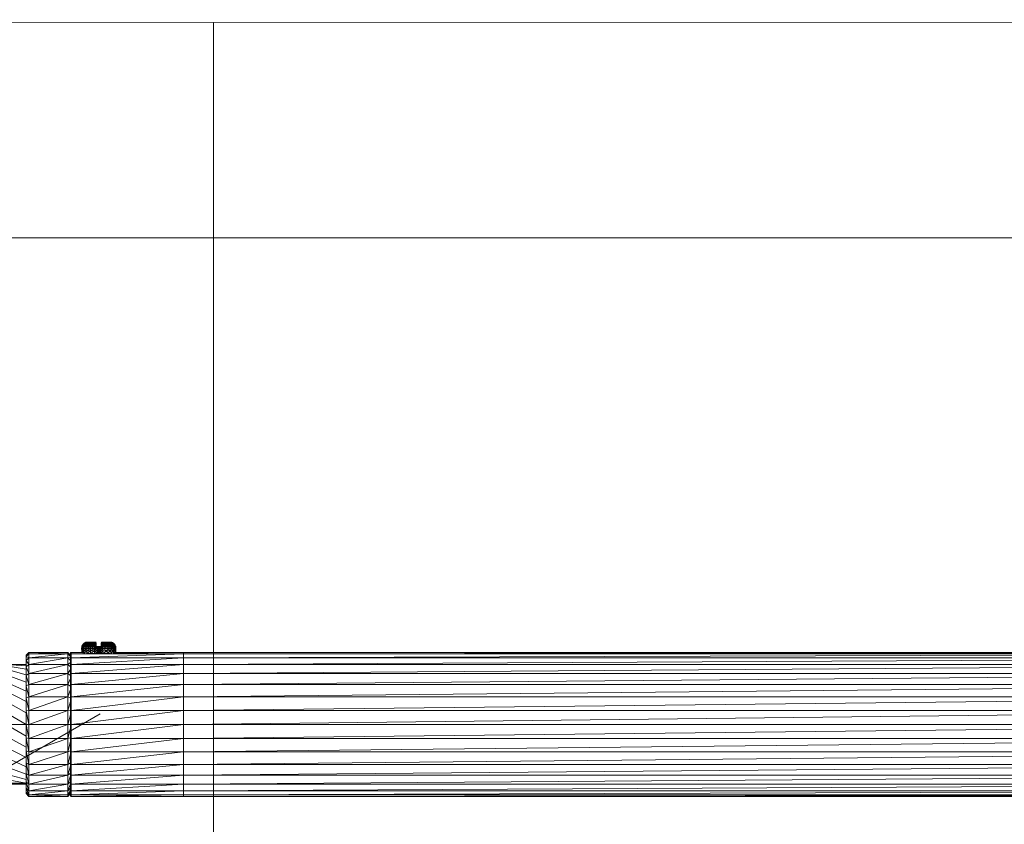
# Model space of a CAD drawing. Header units: millimetres. Extents: x -2532 to 181134, y -4151 to 53885.
# Tile 85 of 165: x 11161 to 11336, y 17864 to 18007. Entities that reach past the tile are written whole.
import ezdxf

# ---------------------------------------------------------------- set-up
doc = ezdxf.new("R2010")
doc.units = ezdxf.units.MM
doc.header["$MEASUREMENT"] = 0
for name, color, linetype in [('New_SA - ripplaed', 7, 'Continuous'), ('SA - tähistused - valgustus', 7, 'Continuous'), ('SA - valgustid', 7, 'Continuous')]:
    doc.layers.add(name, color=color, linetype=linetype)
for name, color, linetype, lineweight in [('New_SA - ripplaed_Pen_No__207', 5, 'Continuous', 9), ('SA - tähistused - valgustus_Pen_No__105', 30, 'Continuous', 5), ('SA - valgustid_Pen_No__203', 30, 'Continuous', 15)]:
    doc.layers.add(name, color=color, linetype=linetype, lineweight=lineweight)
doc.styles.add('GENERATED_STYLE_3', font='txt')
doc.dimstyles.new('GENERATED_STYLE__2', dxfattribs={"dimtxt": 150, "dimasz": 76, "dimexe": 0.18, "dimexo": 0.0625, "dimgap": 0.09, "dimtad": 1, "dimtih": 1, "dimtoh": 1, "dimdec": 0, "dimzin": 0, "dimdsep": 46, "dimtxsty": 'GENERATED_STYLE_3', "dimblk": 'ARROWHEAD_2', "dimblk1": 'ARROWHEAD_2', "dimblk2": 'ARROWHEAD_2', "dimcen": 0.09, "dimse1": 1, "dimse2": 1, "dimclrd": 256, "dimclre": 256, "dimclrt": 256, "dimadec": 0, "dimazin": 0, "dimtfac": 1, "dimtdec": 4, "dimtmove": 0, "dimatfit": 3, "dimfxl": 0, "dimtolj": 1, "dimtzin": 0, "dimarcsym": 0})
pattern_1 = [(90, (0, 0), (-600, 0), [86.603, -259.808]), (90, (300, 173.2), (-600, 0), [86.603, -259.808]), (30, (0, 0), (-300, 519.615), [86.603, -259.808]), (30, (0, 346.4), (-300, 519.615), [86.603, -259.808]), (150, (0, 0), (300, 519.615), [86.603, -259.808]), (150, (0, 346.4), (300, 519.615), [86.603, -259.808])]

# ---------------------------------------------------------------- blocks, each defined once
blk = doc.blocks.new('Slab_195_1', base_point=(9995.5, 17968.32))
at = {"layer": 'New_SA - ripplaed_Pen_No__207', "linetype": 'Continuous'}
h = blk.add_hatch(dxfattribs=at)
h.set_pattern_fill('Grass_0001', color=256, style=0, pattern_type=2)
h.set_pattern_definition(pattern_1)
h.paths.add_polyline_path([(9995.5, 17968.32), (11195.5, 17968.32), (11195.5, 18006.49), (9995.5, 18005.98)])
at = {"layer": 'New_SA - ripplaed_Pen_No__207', "linetype": 'Continuous', "flags": 128}
blk.add_lwpolyline([(9995.5, 17968.32), (11195.5, 17968.32), (11195.5, 18006.49), (9995.5, 18005.98)], close=True, dxfattribs=at)
blk = doc.blocks.new('Slab_196_1', base_point=(11195.5, 17968.32))
at = {"layer": 'New_SA - ripplaed_Pen_No__207', "linetype": 'Continuous'}
h = blk.add_hatch(dxfattribs=at)
h.set_pattern_fill('Grass_0001', color=256, style=0, pattern_type=2)
h.set_pattern_definition(pattern_1)
h.paths.add_polyline_path([(11195.5, 17968.32), (12395.5, 17968.32), (12395.5, 18007.01), (11195.5, 18006.49)])
at = {"layer": 'New_SA - ripplaed_Pen_No__207', "linetype": 'Continuous', "flags": 128}
blk.add_lwpolyline([(11195.5, 17968.32), (12395.5, 17968.32), (12395.5, 18007.01), (11195.5, 18006.49)], close=True, dxfattribs=at)
blk = doc.blocks.new('Slab_199_1', base_point=(9995.5, 16168.32))
at = {"layer": 'New_SA - ripplaed_Pen_No__207', "linetype": 'Continuous'}
h = blk.add_hatch(dxfattribs=at)
h.set_pattern_fill('Grass_0001', color=256, style=0, pattern_type=2)
h.set_pattern_definition(pattern_1)
h.paths.add_polyline_path([(9995.5, 16168.32), (11195.5, 16168.32), (11195.5, 17968.32), (9995.5, 17968.32)])
at = {"layer": 'New_SA - ripplaed_Pen_No__207', "linetype": 'Continuous', "flags": 128}
blk.add_lwpolyline([(9995.5, 16168.32), (11195.5, 16168.32), (11195.5, 17968.32), (9995.5, 17968.32)], close=True, dxfattribs=at)
blk = doc.blocks.new('Slab_200_1', base_point=(11195.5, 16168.32))
at = {"layer": 'New_SA - ripplaed_Pen_No__207', "linetype": 'Continuous'}
h = blk.add_hatch(dxfattribs=at)
h.set_pattern_fill('Grass_0001', color=256, style=0, pattern_type=2)
h.set_pattern_definition(pattern_1)
h.paths.add_polyline_path([(11195.5, 16168.32), (12395.5, 16168.32), (12395.5, 17968.32), (11195.5, 17968.32)])
at = {"layer": 'New_SA - ripplaed_Pen_No__207', "linetype": 'Continuous', "flags": 128}
blk.add_lwpolyline([(11195.5, 16168.32), (12395.5, 16168.32), (12395.5, 17968.32), (11195.5, 17968.32)], close=True, dxfattribs=at)
blk = doc.blocks.new('DP7219lamp')
at = {"layer": 'SA - valgustid_Pen_No__203', "linetype": 'Continuous'}
for p, q in [((-28.01, 274.3), (-28.01, 270.76)), ((-28.01, 270.76), (-27.81, 274.3)), ((-27.81, 270.76), (-27.81, 274.3)), ((-27.81, 270.76), (-27.21, 274.3)), ((-27.21, 270.76), (-26.23, 274.3)), ((-26.23, 270.76), (-24.91, 274.3)), ((-24.91, 270.76), (-23.3, 274.3)), ((-23.3, 270.76), (-21.46, 274.3)), ((-21.46, 270.76), (-19.47, 274.3)), ((-19.47, 270.76), (-17.4, 274.3)), ((-17.4, 274.3), (-17.4, 270.76)), ((-17.4, 270.76), (-15.33, 274.3)), ((-15.33, 270.76), (-13.34, 274.3)), ((-13.34, 270.76), (-11.51, 274.3)), ((-11.51, 270.76), (-9.9, 274.3)), ((-9.9, 270.76), (-8.58, 274.3)), ((-8.58, 270.76), (-7.6, 274.3)), ((-7.6, 270.76), (-7, 274.3)), ((-7, 270.76), (-6.79, 274.3)), ((-6.79, 270.76), (-6.79, 274.3)), ((-29.69, 270.76), (-30.18, 270.26)), ((-29.45, 270.76), (-30.18, 270.26)), ((-30.18, 263.32), (-30.18, 270.26)), ((-29.93, 270.26), (-30.18, 270.26)), ((-30.18, 270.26), (-29.93, 263.32)), ((-29.45, 270.76), (-29.93, 270.26)), ((-28.75, 270.76), (-29.93, 270.26)), ((-29.93, 263.32), (-29.93, 270.26)), ((-29.2, 270.26), (-29.93, 270.26)), ((-29.93, 270.26), (-29.2, 263.32)), ((-29.69, 270.76), (-29.45, 270.76)), ((-29.45, 270.76), (-28.75, 270.76)), ((-28.75, 270.76), (-29.2, 270.26)), ((-27.62, 270.76), (-29.2, 270.26)), ((-29.2, 263.32), (-29.2, 270.26)), ((-28.02, 270.26), (-29.2, 270.26)), ((-29.2, 270.26), (-28.02, 263.32)), ((-28.75, 270.76), (-27.62, 270.76)), ((-27.62, 270.76), (-28.02, 270.26)), ((-26.09, 270.76), (-28.02, 270.26)), ((-28.02, 263.32), (-28.02, 270.26)), ((-26.44, 270.26), (-28.02, 270.26)), ((-28.02, 270.26), (-26.44, 263.32)), ((-27.62, 270.76), (-26.09, 270.76)), ((-26.09, 270.76), (-26.44, 270.26)), ((-24.23, 270.76), (-26.44, 270.26)), ((-26.44, 263.32), (-26.44, 270.26)), ((-24.5, 270.26), (-26.44, 270.26)), ((-26.44, 270.26), (-24.5, 263.32)), ((-26.09, 270.76), (-24.23, 270.76)), ((-24.23, 270.76), (-24.5, 270.26)), ((-22.1, 270.76), (-24.5, 270.26)), ((-24.5, 263.32), (-24.5, 270.26)), ((-22.29, 270.26), (-24.5, 270.26)), ((-24.5, 270.26), (-22.29, 263.32)), ((-24.23, 270.76), (-22.1, 270.76)), ((-22.1, 270.76), (-22.29, 270.26)), ((-19.8, 270.76), (-22.29, 270.26)), ((-22.29, 263.32), (-22.29, 270.26)), ((-19.9, 270.26), (-22.29, 270.26)), ((-22.29, 270.26), (-19.9, 263.32)), ((-22.1, 270.76), (-19.8, 270.76)), ((-19.8, 270.76), (-19.9, 270.26)), ((-17.4, 270.76), (-19.9, 270.26)), ((-19.9, 263.32), (-19.9, 270.26)), ((-17.4, 270.26), (-19.9, 270.26)), ((-19.9, 270.26), (-17.4, 263.32)), ((-19.8, 270.76), (-17.4, 270.76)), ((-17.4, 270.76), (-15.01, 270.76)), ((-17.4, 270.26), (-15.01, 270.76)), ((-17.4, 270.26), (-17.4, 270.76)), ((-14.91, 270.26), (-17.4, 270.26)), ((-17.4, 270.26), (-14.91, 263.32)), ((-17.4, 270.26), (-17.4, 263.32)), ((-15.01, 270.76), (-12.7, 270.76)), ((-14.91, 270.26), (-15.01, 270.76)), ((-14.91, 270.26), (-12.7, 270.76)), ((-14.91, 263.32), (-14.91, 270.26)), ((-12.51, 270.26), (-14.91, 270.26)), ((-14.91, 270.26), (-12.51, 263.32)), ((-12.7, 270.76), (-10.58, 270.76)), ((-12.51, 270.26), (-12.7, 270.76)), ((-12.51, 270.26), (-10.58, 270.76)), ((-12.51, 263.32), (-12.51, 270.26)), ((-10.31, 270.26), (-12.51, 270.26)), ((-12.51, 270.26), (-10.31, 263.32)), ((-10.58, 270.76), (-8.72, 270.76)), ((-10.31, 270.26), (-10.58, 270.76)), ((-10.31, 270.26), (-8.72, 270.76)), ((-8.37, 270.27), (-10.31, 270.26)), ((-10.31, 263.32), (-10.31, 270.26)), ((-10.31, 270.26), (-8.37, 263.32)), ((-8.72, 270.76), (-7.19, 270.76)), ((-8.37, 270.27), (-8.72, 270.76)), ((-8.37, 270.27), (-7.19, 270.76)), ((-8.37, 263.32), (-8.37, 270.27)), ((-6.78, 270.27), (-8.37, 270.27)), ((-8.37, 270.27), (-6.78, 263.32)), ((-7.19, 270.76), (-6.05, 270.76)), ((-6.78, 270.27), (-7.19, 270.76)), ((-6.78, 270.27), (-6.05, 270.76)), ((-6.78, 263.32), (-6.78, 270.27)), ((-5.6, 270.27), (-6.78, 270.27)), ((-6.78, 270.27), (-5.6, 263.32)), ((-6.05, 270.76), (-5.36, 270.76)), ((-5.6, 270.27), (-6.05, 270.76)), ((-5.6, 270.27), (-5.36, 270.76)), ((-5.6, 263.32), (-5.6, 270.27)), ((-4.87, 270.27), (-5.6, 270.27)), ((-5.6, 270.27), (-4.87, 263.32)), ((-5.36, 270.76), (-5.12, 270.76)), ((-4.87, 270.27), (-5.36, 270.76)), ((-4.87, 270.27), (-5.12, 270.76)), ((-4.63, 270.27), (-5.12, 270.76)), ((-4.87, 263.32), (-4.87, 270.27)), ((-4.63, 270.27), (-4.87, 270.27)), ((-4.87, 270.27), (-4.63, 263.32)), ((-4.63, 263.32), (-4.63, 270.27)), ((-30.18, 263.32), (-29.93, 263.32)), ((-29.68, 262.84), (-30.18, 263.32)), ((-29.5, 262.84), (-30.18, 263.32)), ((-30.18, 262.75), (-30.17, 262.8)), ((-30.18, 262.75), (-29.92, 262.8)), ((-30.18, 242.8), (-30.18, 262.75)), ((-29.93, 262.75), (-30.18, 262.75)), ((-30.18, 262.75), (-29.93, 242.8)), ((-30.17, 262.8), (-30.14, 262.83)), ((-30.17, 262.8), (-29.89, 262.83)), ((-29.92, 262.8), (-30.17, 262.8)), ((-30.14, 262.83), (-30.09, 262.84)), ((-29.89, 262.83), (-30.14, 262.83)), ((-30.09, 262.84), (-29.84, 262.84)), ((-29.93, 263.32), (-29.2, 263.32)), ((-29.44, 262.84), (-29.93, 263.32)), ((-28.94, 262.84), (-29.93, 263.32)), ((-29.93, 262.75), (-29.92, 262.8)), ((-29.93, 262.75), (-29.19, 262.8)), ((-29.93, 242.8), (-29.93, 262.75)), ((-29.2, 262.75), (-29.93, 262.75)), ((-29.93, 262.75), (-29.2, 242.8)), ((-29.92, 262.8), (-29.89, 262.83)), ((-29.92, 262.8), (-29.17, 262.83)), ((-29.19, 262.8), (-29.92, 262.8)), ((-29.89, 262.83), (-29.84, 262.84)), ((-29.17, 262.83), (-29.89, 262.83)), ((-29.84, 262.84), (-29.12, 262.84)), ((-29.2, 263.32), (-28.02, 263.32)), ((-28.74, 262.84), (-29.2, 263.32)), ((-27.93, 262.84), (-29.2, 263.32)), ((-29.2, 262.75), (-29.19, 262.8)), ((-29.2, 262.75), (-28.02, 262.8)), ((-29.2, 242.8), (-29.2, 262.75)), ((-28.02, 262.75), (-29.2, 262.75)), ((-29.2, 262.75), (-28.02, 242.8)), ((-29.19, 262.8), (-29.17, 262.83)), ((-29.19, 262.8), (-27.99, 262.83)), ((-28.02, 262.8), (-29.19, 262.8)), ((-29.17, 262.83), (-29.12, 262.84)), ((-27.99, 262.83), (-29.17, 262.83)), ((-29.12, 262.84), (-27.95, 262.84)), ((-28.02, 263.32), (-26.44, 263.32)), ((-27.61, 262.84), (-28.02, 263.32)), ((-26.51, 262.84), (-28.02, 263.32)), ((-28.02, 262.8), (-27.99, 262.83)), ((-28.02, 262.8), (-26.41, 262.83)), ((-28.02, 262.75), (-28.02, 262.8)), ((-26.43, 262.8), (-28.02, 262.8)), ((-28.02, 262.75), (-26.43, 262.8)), ((-28.02, 242.8), (-28.02, 262.75)), ((-26.44, 262.75), (-28.02, 262.75)), ((-28.02, 262.75), (-26.44, 242.8)), ((-27.99, 262.83), (-27.95, 262.84)), ((-26.41, 262.83), (-27.99, 262.83)), ((-27.95, 262.84), (-26.37, 262.84)), ((-26.44, 263.32), (-24.5, 263.32)), ((-26.08, 262.84), (-26.44, 263.32)), ((-24.75, 262.84), (-26.44, 263.32)), ((-26.44, 262.75), (-26.43, 262.8)), ((-26.44, 262.75), (-24.49, 262.8)), ((-26.44, 242.8), (-26.44, 262.75)), ((-24.5, 262.75), (-26.44, 262.75)), ((-26.44, 262.75), (-24.5, 242.8)), ((-26.43, 262.8), (-26.41, 262.83)), ((-26.43, 262.8), (-24.48, 262.83)), ((-24.49, 262.8), (-26.43, 262.8)), ((-26.41, 262.83), (-26.37, 262.84)), ((-24.48, 262.83), (-26.41, 262.83)), ((-26.37, 262.84), (-24.45, 262.84)), ((-24.5, 263.32), (-22.29, 263.32)), ((-24.22, 262.84), (-24.5, 263.32)), ((-22.7, 262.84), (-24.5, 263.32)), ((-24.5, 262.75), (-24.49, 262.8)), ((-24.5, 262.75), (-22.29, 262.8)), ((-24.5, 242.8), (-24.5, 262.75)), ((-22.29, 262.75), (-24.5, 262.75)), ((-24.5, 262.75), (-22.29, 242.8)), ((-24.49, 262.8), (-24.48, 262.83)), ((-24.49, 262.8), (-22.28, 262.83)), ((-22.29, 262.8), (-24.49, 262.8)), ((-24.48, 262.83), (-24.45, 262.84)), ((-22.28, 262.83), (-24.48, 262.83)), ((-24.45, 262.84), (-22.26, 262.84)), ((-22.29, 263.32), (-19.9, 263.32)), ((-22.1, 262.84), (-22.29, 263.32)), ((-20.45, 262.84), (-22.29, 263.32)), ((-22.29, 262.8), (-22.28, 262.83)), ((-22.29, 262.8), (-19.89, 262.83)), ((-22.29, 262.75), (-22.29, 262.8)), ((-19.89, 262.8), (-22.29, 262.8)), ((-22.29, 262.75), (-19.89, 262.8)), ((-22.29, 242.8), (-22.29, 262.75)), ((-19.9, 262.75), (-22.29, 262.75)), ((-22.29, 262.75), (-19.9, 242.8)), ((-22.28, 262.83), (-22.26, 262.84)), ((-19.89, 262.83), (-22.28, 262.83)), ((-22.26, 262.84), (-19.88, 262.84)), ((-19.9, 263.32), (-17.4, 263.32)), ((-19.8, 262.84), (-19.9, 263.32)), ((-18.08, 262.84), (-19.9, 263.32)), ((-19.9, 262.75), (-19.89, 262.8)), ((-19.9, 262.75), (-17.4, 262.8)), ((-19.9, 242.8), (-19.9, 262.75)), ((-17.4, 262.75), (-19.9, 262.75)), ((-19.9, 262.75), (-17.4, 242.8)), ((-19.89, 262.83), (-19.88, 262.84)), ((-19.89, 262.8), (-19.89, 262.83)), ((-17.4, 262.83), (-19.89, 262.83)), ((-19.89, 262.8), (-17.4, 262.83)), ((-17.4, 262.8), (-19.89, 262.8)), ((-19.88, 262.84), (-17.4, 262.84)), ((-17.4, 263.32), (-14.91, 263.32)), ((-17.4, 263.32), (-17.4, 262.84)), ((-15.69, 262.84), (-17.4, 263.32)), ((-17.4, 262.84), (-14.93, 262.84)), ((-17.4, 262.84), (-17.4, 262.83)), ((-17.4, 262.83), (-14.93, 262.84)), ((-14.92, 262.83), (-17.4, 262.83)), ((-17.4, 262.83), (-17.4, 262.8)), ((-17.4, 262.8), (-14.92, 262.83)), ((-14.91, 262.8), (-17.4, 262.8)), ((-17.4, 262.8), (-17.4, 262.75)), ((-17.4, 262.75), (-14.91, 262.8)), ((-14.91, 262.75), (-17.4, 262.75)), ((-17.4, 262.75), (-14.91, 242.8)), ((-17.4, 262.75), (-17.4, 242.8)), ((-15.01, 262.84), (-14.91, 263.32)), ((-14.93, 262.84), (-12.55, 262.84)), ((-14.92, 262.83), (-14.93, 262.84)), ((-14.92, 262.83), (-12.55, 262.84)), ((-14.91, 262.8), (-14.92, 262.83)), ((-12.53, 262.83), (-14.92, 262.83)), ((-14.91, 263.32), (-12.51, 263.32)), ((-13.36, 262.84), (-14.91, 263.32)), ((-14.91, 262.8), (-12.53, 262.83)), ((-14.91, 262.75), (-14.91, 262.8)), ((-12.52, 262.8), (-14.91, 262.8)), ((-14.91, 262.75), (-12.52, 262.8)), ((-14.91, 242.8), (-14.91, 262.75)), ((-12.51, 262.75), (-14.91, 262.75)), ((-14.91, 262.75), (-12.51, 242.8)), ((-12.71, 262.84), (-12.51, 263.32)), ((-12.55, 262.84), (-10.36, 262.84)), ((-12.53, 262.83), (-12.55, 262.84)), ((-12.53, 262.83), (-10.36, 262.84)), ((-12.52, 262.8), (-12.53, 262.83)), ((-10.33, 262.83), (-12.53, 262.83)), ((-12.52, 262.8), (-10.33, 262.83)), ((-12.51, 262.75), (-12.52, 262.8)), ((-10.31, 262.8), (-12.52, 262.8)), ((-12.51, 263.32), (-10.31, 263.32)), ((-11.19, 262.84), (-12.51, 263.32)), ((-12.51, 262.75), (-10.31, 262.8)), ((-12.51, 242.8), (-12.51, 262.75)), ((-10.31, 262.75), (-12.51, 262.75)), ((-12.51, 262.75), (-10.31, 242.8)), ((-10.59, 262.84), (-10.31, 263.32)), ((-10.36, 262.84), (-8.43, 262.84)), ((-10.33, 262.83), (-10.36, 262.84)), ((-10.33, 262.83), (-8.43, 262.84)), ((-10.31, 262.8), (-10.33, 262.83)), ((-8.4, 262.83), (-10.33, 262.83)), ((-10.31, 263.32), (-8.37, 263.32)), ((-9.26, 262.84), (-10.31, 263.32)), ((-10.31, 262.8), (-8.4, 262.83)), ((-10.31, 262.75), (-10.31, 262.8)), ((-8.38, 262.8), (-10.31, 262.8)), ((-10.31, 262.75), (-8.38, 262.8)), ((-10.31, 242.8), (-10.31, 262.75)), ((-8.37, 262.75), (-10.31, 262.75)), ((-10.31, 262.75), (-8.37, 242.8)), ((-8.73, 262.84), (-8.37, 263.32)), ((-8.43, 262.84), (-6.86, 262.84)), ((-8.4, 262.83), (-8.43, 262.84)), ((-8.4, 262.83), (-6.86, 262.84)), ((-8.38, 262.8), (-8.4, 262.83)), ((-6.81, 262.83), (-8.4, 262.83)), ((-8.38, 262.8), (-6.81, 262.83)), ((-8.37, 262.75), (-8.38, 262.8)), ((-6.79, 262.8), (-8.38, 262.8)), ((-8.37, 263.32), (-6.78, 263.32)), ((-7.64, 262.84), (-8.37, 263.32)), ((-8.37, 262.75), (-6.79, 262.8)), ((-8.37, 242.8), (-8.37, 262.75)), ((-6.78, 262.75), (-8.37, 262.75)), ((-8.37, 262.75), (-6.78, 242.8)), ((-7.2, 262.84), (-6.78, 263.32)), ((-6.86, 262.84), (-5.68, 262.84)), ((-6.81, 262.83), (-6.86, 262.84)), ((-6.81, 262.83), (-5.68, 262.84)), ((-6.79, 262.8), (-6.81, 262.83)), ((-5.64, 262.83), (-6.81, 262.83)), ((-6.79, 262.8), (-5.64, 262.83)), ((-6.78, 262.75), (-6.79, 262.8)), ((-5.61, 262.8), (-6.79, 262.8)), ((-6.78, 263.32), (-5.6, 263.32)), ((-6.39, 262.84), (-6.78, 263.32)), ((-6.78, 262.75), (-5.61, 262.8)), ((-6.78, 242.8), (-6.78, 262.75)), ((-5.6, 262.75), (-6.78, 262.75)), ((-6.78, 262.75), (-5.6, 242.8)), ((-6.07, 262.84), (-5.6, 263.32)), ((-5.68, 262.84), (-4.96, 262.84)), ((-5.64, 262.83), (-5.68, 262.84)), ((-5.64, 262.83), (-4.96, 262.84)), ((-5.61, 262.8), (-5.64, 262.83)), ((-4.91, 262.83), (-5.64, 262.83)), ((-5.61, 262.8), (-4.91, 262.83)), ((-5.6, 262.75), (-5.61, 262.8)), ((-4.88, 262.8), (-5.61, 262.8)), ((-5.6, 263.32), (-4.87, 263.32)), ((-5.56, 262.84), (-5.6, 263.32)), ((-5.6, 262.75), (-4.88, 262.8)), ((-5.6, 242.8), (-5.6, 262.75)), ((-4.87, 262.75), (-5.6, 262.75)), ((-5.6, 262.75), (-4.87, 242.8)), ((-5.36, 262.84), (-4.87, 263.32)), ((-5.2, 262.84), (-4.87, 263.32)), ((-5.13, 262.84), (-4.63, 263.32)), ((-4.96, 262.84), (-4.72, 262.84)), ((-4.91, 262.83), (-4.96, 262.84)), ((-4.91, 262.83), (-4.72, 262.84)), ((-4.88, 262.8), (-4.91, 262.83)), ((-4.67, 262.83), (-4.91, 262.83)), ((-4.88, 262.8), (-4.67, 262.83)), ((-4.87, 262.75), (-4.88, 262.8)), ((-4.64, 262.8), (-4.88, 262.8)), ((-4.87, 263.32), (-4.63, 263.32)), ((-4.87, 262.75), (-4.64, 262.8)), ((-4.87, 242.8), (-4.87, 262.75)), ((-4.63, 262.75), (-4.87, 262.75)), ((-4.87, 262.75), (-4.84, 259.99)), ((-4.67, 262.83), (-4.72, 262.84)), ((-4.64, 262.8), (-4.67, 262.83)), ((-4.63, 262.75), (-4.64, 262.8)), ((-4.63, 260.88), (-4.63, 262.75)), ((-4.34, 260.48), (-4.78, 260.48)), ((-4.78, 260.41), (-4.34, 259.97)), ((-4.72, 260.71), (-4.34, 260.48)), ((-4.34, 260.79), (-4.7, 260.79)), ((-4.66, 260.85), (-4.34, 260.79)), ((-4.34, 260.88), (-4.63, 260.88)), ((-3.93, 260.89), (-4.34, 260.88)), ((-4.34, 260.88), (-3.93, 260.79)), ((-4.34, 260.88), (-4.34, 260.79)), ((-3.93, 260.79), (-4.34, 260.79)), ((-4.34, 260.79), (-3.93, 260.48)), ((-4.34, 260.79), (-4.34, 260.48)), ((-3.93, 260.48), (-4.34, 260.48)), ((-4.34, 260.48), (-3.93, 259.98)), ((-4.34, 260.48), (-4.34, 259.97)), ((-3.93, 260.89), (-3.93, 260.79)), ((-3.65, 260.78), (-3.93, 260.89)), ((-3.64, 260.87), (-3.93, 260.89)), ((-3.93, 260.79), (-3.93, 260.48)), ((-3.65, 260.48), (-3.93, 260.79)), ((-3.65, 260.78), (-3.93, 260.79)), ((-3.93, 260.48), (-3.93, 259.98)), ((-3.65, 259.99), (-3.93, 260.48)), ((-3.65, 260.48), (-3.93, 260.48)), ((-3.65, 260.78), (-3.64, 260.87)), ((-3.58, 260.86), (-3.65, 260.78)), ((-3.65, 260.48), (-3.65, 260.78)), ((-3.59, 260.77), (-3.65, 260.78)), ((-3.59, 260.77), (-3.65, 260.48)), ((-3.65, 259.99), (-3.65, 260.48)), ((-3.59, 260.47), (-3.65, 260.48)), ((-3.59, 260.47), (-3.65, 259.99)), ((-3.58, 260.86), (-3.64, 260.87)), ((-3.59, 260.77), (-3.58, 260.86)), ((-3.59, 260.47), (-3.59, 260.77)), ((-3.5, 260.74), (-3.59, 260.77)), ((-3.59, 260.77), (-3.5, 260.45)), ((-3.59, 259.98), (-3.59, 260.47)), ((-3.5, 260.45), (-3.59, 260.47)), ((-3.59, 260.47), (-3.5, 259.96)), ((-3.49, 260.83), (-3.58, 260.86)), ((-3.58, 260.86), (-3.5, 260.74)), ((-3.5, 260.74), (-3.49, 260.83)), ((-3.33, 260.75), (-3.5, 260.74)), ((-3.5, 260.45), (-3.5, 260.74)), ((-3.33, 260.66), (-3.5, 260.74)), ((-3.33, 260.66), (-3.5, 260.45)), ((-3.5, 259.96), (-3.5, 260.45)), ((-3.33, 260.38), (-3.5, 260.45)), ((-3.33, 260.75), (-3.49, 260.83)), ((-3.33, 260.66), (-3.33, 260.75)), ((-3.14, 260.62), (-3.33, 260.75)), ((-3.33, 260.75), (-3.14, 260.54)), ((-3.33, 260.38), (-3.33, 260.66)), ((-3.14, 260.54), (-3.33, 260.66)), ((-3.33, 260.66), (-3.14, 260.27)), ((-3.14, 260.54), (-3.14, 260.62)), ((-2.98, 260.45), (-3.14, 260.62)), ((-3.14, 260.27), (-3.14, 260.54)), ((-2.98, 260.37), (-3.14, 260.54)), ((-2.98, 260.45), (-3.14, 260.54)), ((-2.98, 260.37), (-2.98, 260.45)), ((-2.87, 260.28), (-2.98, 260.45)), ((-2.98, 260.45), (-2.87, 260.2)), ((-4.85, 259.82), (-4.85, 259.32)), ((-4.34, 259.32), (-4.85, 259.32)), ((-4.85, 259.32), (-4.34, 258.6)), ((-4.85, 259.32), (-4.85, 258.6)), ((-4.34, 259.97), (-4.84, 259.97)), ((-4.84, 259.96), (-4.34, 259.32)), ((-3.93, 259.98), (-4.34, 259.97)), ((-4.34, 259.97), (-3.93, 259.32)), ((-4.34, 259.97), (-4.34, 259.32)), ((-3.93, 259.32), (-4.34, 259.32)), ((-4.34, 259.32), (-3.93, 258.61)), ((-4.34, 259.32), (-4.34, 258.6)), ((-3.65, 259.99), (-3.93, 259.98)), ((-3.93, 259.98), (-3.93, 259.32)), ((-3.65, 259.34), (-3.93, 259.98)), ((-3.65, 259.34), (-3.93, 259.32)), ((-3.93, 259.32), (-3.93, 258.61)), ((-3.64, 258.59), (-3.93, 259.32)), ((-3.65, 259.34), (-3.65, 259.99)), ((-3.59, 259.98), (-3.65, 259.99)), ((-3.59, 259.98), (-3.65, 259.34)), ((-3.64, 258.59), (-3.65, 259.34)), ((-3.59, 259.33), (-3.65, 259.34)), ((-3.59, 259.33), (-3.64, 258.59)), ((-3.59, 259.33), (-3.59, 259.98)), ((-3.5, 259.96), (-3.59, 259.98)), ((-3.59, 259.98), (-3.5, 259.32)), ((-3.58, 258.65), (-3.59, 259.33)), ((-3.5, 259.32), (-3.59, 259.33)), ((-3.59, 259.33), (-3.5, 258.64)), ((-3.33, 260.38), (-3.5, 259.96)), ((-3.5, 259.32), (-3.5, 259.96)), ((-3.33, 259.9), (-3.5, 259.96)), ((-3.33, 259.9), (-3.5, 259.32)), ((-3.5, 258.64), (-3.5, 259.32)), ((-3.33, 259.28), (-3.5, 259.32)), ((-3.33, 259.28), (-3.5, 258.64)), ((-3.33, 259.9), (-3.33, 260.38)), ((-3.14, 260.27), (-3.33, 260.38)), ((-3.33, 260.38), (-3.14, 259.81)), ((-3.33, 259.28), (-3.33, 259.9)), ((-3.14, 259.81), (-3.33, 259.9)), ((-3.33, 259.9), (-3.14, 259.22)), ((-3.33, 258.62), (-3.33, 259.28)), ((-3.14, 259.22), (-3.33, 259.28)), ((-3.33, 259.28), (-3.14, 258.59)), ((-2.98, 260.37), (-3.14, 260.27)), ((-3.14, 259.81), (-3.14, 260.27)), ((-2.98, 260.11), (-3.14, 260.27)), ((-2.98, 260.11), (-3.14, 259.81)), ((-3.14, 259.22), (-3.14, 259.81)), ((-2.98, 259.69), (-3.14, 259.81)), ((-2.98, 259.69), (-3.14, 259.22)), ((-3.14, 258.59), (-3.14, 259.22)), ((-2.98, 259.13), (-3.14, 259.22)), ((-2.98, 259.13), (-3.14, 258.59)), ((-2.98, 260.11), (-2.98, 260.37)), ((-2.87, 260.2), (-2.98, 260.37)), ((-2.98, 260.37), (-2.87, 259.96)), ((-2.98, 259.69), (-2.98, 260.11)), ((-2.87, 259.96), (-2.98, 260.11)), ((-2.98, 260.11), (-2.87, 259.56)), ((-2.98, 259.13), (-2.98, 259.69)), ((-2.87, 259.56), (-2.98, 259.69)), ((-2.98, 259.69), (-2.87, 259.04)), ((-2.98, 258.54), (-2.98, 259.13)), ((-2.87, 259.04), (-2.98, 259.13)), ((-2.98, 259.13), (-2.87, 258.5)), ((-2.87, 260.2), (-2.87, 260.28)), ((-2.83, 260.15), (-2.87, 260.28)), ((-2.87, 259.96), (-2.87, 260.2)), ((-2.83, 260.08), (-2.87, 260.2)), ((-2.83, 260.15), (-2.87, 260.2)), ((-2.83, 260.08), (-2.87, 259.96)), ((-2.87, 259.56), (-2.87, 259.96)), ((-2.83, 259.84), (-2.87, 259.96)), ((-2.83, 259.84), (-2.87, 259.56)), ((-2.87, 259.04), (-2.87, 259.56)), ((-2.83, 259.46), (-2.87, 259.56)), ((-2.83, 259.46), (-2.87, 259.04)), ((-2.87, 258.5), (-2.87, 259.04)), ((-2.83, 258.98), (-2.87, 259.04)), ((-2.83, 258.98), (-2.87, 258.5)), ((-2.83, 260.08), (-2.83, 260.15)), ((-2.83, 259.84), (-2.83, 260.08)), ((-2.81, 259.87), (-2.83, 260.08)), ((-2.83, 260.08), (-2.81, 259.66)), ((-2.83, 259.46), (-2.83, 259.84)), ((-2.81, 259.66), (-2.83, 259.84)), ((-2.83, 258.98), (-2.83, 259.46)), ((-2.82, 259.4), (-2.83, 259.46)), ((-2.83, 259.46), (-2.81, 258.94)), ((-2.83, 258.47), (-2.83, 258.98)), ((-2.81, 258.94), (-2.83, 258.98)), ((-2.83, 258.98), (-2.81, 258.45)), ((-2.82, 259.4), (-2.81, 259.66)), ((-2.81, 259.87), (-2.81, 259.93)), ((-2.81, 259.66), (-2.81, 259.87)), ((-2.81, 258.45), (-2.81, 258.94)), ((-4.85, 258.6), (-4.34, 258.6)), ((-4.34, 258.6), (-4.85, 258.14)), ((-4.85, 258.6), (-4.85, 258.14)), ((-4.34, 258.14), (-4.85, 257.85)), ((-4.34, 258.14), (-4.85, 258.14)), ((-4.85, 258.14), (-4.85, 257.85)), ((-4.85, 257.85), (-4.33, 257.85)), ((-4.85, 257.85), (-4.85, 257.56)), ((-4.34, 257.56), (-4.85, 257.85)), ((-4.85, 257.56), (-4.34, 257.56)), ((-4.85, 257.56), (-4.85, 257.1)), ((-4.34, 257.1), (-4.85, 257.56)), ((-4.85, 257.1), (-4.85, 256.38)), ((-4.34, 256.38), (-4.85, 257.1)), ((-4.34, 257.1), (-4.85, 257.1)), ((-4.34, 258.6), (-3.93, 258.61)), ((-4.34, 258.14), (-3.93, 258.61)), ((-4.34, 258.14), (-4.34, 258.6)), ((-4.33, 257.85), (-4.34, 258.14)), ((-3.93, 258.14), (-4.34, 258.14)), ((-4.34, 257.56), (-4.33, 257.85)), ((-4.34, 257.56), (-3.93, 257.85)), ((-4.34, 257.56), (-3.93, 257.56)), ((-4.34, 257.1), (-4.34, 257.56)), ((-3.93, 257.1), (-4.34, 257.56)), ((-3.93, 257.1), (-4.34, 257.1)), ((-4.34, 257.1), (-4.34, 256.38)), ((-4.34, 256.38), (-3.93, 257.1)), ((-4.33, 257.85), (-3.93, 258.14)), ((-4.33, 257.85), (-3.93, 257.85)), ((-3.93, 258.61), (-3.64, 258.59)), ((-3.93, 258.61), (-3.93, 258.14)), ((-3.64, 258.59), (-3.93, 258.14)), ((-3.65, 258.14), (-3.93, 258.14)), ((-3.93, 258.14), (-3.65, 257.85)), ((-3.93, 258.14), (-3.93, 257.85)), ((-3.93, 257.85), (-3.65, 257.85)), ((-3.93, 257.85), (-3.65, 257.56)), ((-3.93, 257.85), (-3.93, 257.56)), ((-3.93, 257.56), (-3.65, 257.56)), ((-3.93, 257.56), (-3.93, 257.1)), ((-3.93, 257.1), (-3.65, 257.56)), ((-3.64, 257.11), (-3.93, 257.1)), ((-3.93, 257.1), (-3.93, 256.38)), ((-3.65, 256.37), (-3.93, 257.1)), ((-3.64, 258.59), (-3.65, 258.14)), ((-3.65, 258.14), (-3.61, 258.13)), ((-3.65, 257.85), (-3.65, 258.14)), ((-3.61, 257.85), (-3.65, 258.14)), ((-3.65, 257.85), (-3.61, 257.85)), ((-3.65, 257.56), (-3.65, 257.85)), ((-3.61, 257.85), (-3.65, 257.56)), ((-3.61, 257.58), (-3.65, 257.56)), ((-3.65, 257.56), (-3.6, 257.29)), ((-3.65, 257.56), (-3.64, 257.11)), ((-3.65, 256.37), (-3.64, 257.11)), ((-3.64, 258.59), (-3.58, 258.65)), ((-3.61, 258.13), (-3.64, 258.59)), ((-3.6, 258.42), (-3.64, 258.59)), ((-3.64, 258.59), (-3.57, 258.46)), ((-3.64, 257.11), (-3.6, 257.29)), ((-3.64, 257.11), (-3.57, 257.25)), ((-3.59, 256.37), (-3.64, 257.11)), ((-3.58, 257.05), (-3.64, 257.11)), ((-3.6, 258.42), (-3.61, 258.13)), ((-3.61, 258.13), (-3.57, 258.33)), ((-3.61, 258.13), (-3.58, 258.11)), ((-3.61, 258.13), (-3.61, 257.85)), ((-3.61, 257.85), (-3.58, 258.11)), ((-3.61, 257.85), (-3.58, 257.85)), ((-3.61, 257.85), (-3.58, 257.59)), ((-3.61, 257.85), (-3.61, 257.58)), ((-3.58, 257.59), (-3.61, 257.58)), ((-3.61, 257.58), (-3.57, 257.37)), ((-3.61, 257.58), (-3.6, 257.29)), ((-3.57, 258.46), (-3.6, 258.42)), ((-3.57, 258.33), (-3.6, 258.42)), ((-3.53, 258.36), (-3.6, 258.42)), ((-3.6, 257.29), (-3.57, 257.37)), ((-3.6, 257.29), (-3.53, 257.34)), ((-3.57, 257.25), (-3.6, 257.29)), ((-3.59, 256.37), (-3.58, 257.05)), ((-3.58, 258.65), (-3.5, 258.64)), ((-3.57, 258.46), (-3.58, 258.65)), ((-3.58, 258.65), (-3.49, 258.45)), ((-3.58, 258.11), (-3.57, 258.33)), ((-3.54, 258.3), (-3.58, 258.11)), ((-3.58, 258.11), (-3.58, 257.85)), ((-3.58, 257.85), (-3.58, 257.59)), ((-3.57, 257.37), (-3.58, 257.59)), ((-3.54, 257.4), (-3.58, 257.59)), ((-3.49, 257.25), (-3.58, 257.05)), ((-3.57, 257.25), (-3.58, 257.05)), ((-3.5, 257.06), (-3.58, 257.05)), ((-3.5, 256.38), (-3.58, 257.05)), ((-3.57, 258.46), (-3.53, 258.36)), ((-3.47, 258.38), (-3.57, 258.46)), ((-3.49, 258.45), (-3.57, 258.46)), ((-3.57, 258.33), (-3.53, 258.36)), ((-3.57, 258.33), (-3.54, 258.3)), ((-3.5, 258.3), (-3.57, 258.11)), ((-3.57, 258.11), (-3.52, 258.3)), ((-3.56, 257.59), (-3.57, 257.6)), ((-3.5, 257.4), (-3.57, 257.59)), ((-3.49, 257.41), (-3.57, 257.59)), ((-3.52, 257.4), (-3.57, 257.59)), ((-3.54, 257.4), (-3.57, 257.37)), ((-3.53, 257.34), (-3.57, 257.37)), ((-3.53, 257.34), (-3.57, 257.25)), ((-3.47, 257.32), (-3.57, 257.25)), ((-3.57, 257.25), (-3.49, 257.25)), ((-3.54, 258.3), (-3.53, 258.36)), ((-3.45, 258.33), (-3.54, 258.3)), ((-3.54, 258.3), (-3.52, 258.3)), ((-3.53, 257.34), (-3.54, 257.4)), ((-3.45, 257.37), (-3.54, 257.4)), ((-3.52, 257.4), (-3.54, 257.4)), ((-3.53, 258.36), (-3.47, 258.38)), ((-3.53, 258.36), (-3.45, 258.33)), ((-3.45, 257.37), (-3.53, 257.34)), ((-3.47, 257.32), (-3.53, 257.34)), ((-3.36, 258.33), (-3.52, 258.3)), ((-3.52, 258.3), (-3.5, 258.3)), ((-3.5, 257.4), (-3.52, 257.4)), ((-3.52, 257.4), (-3.36, 257.37)), ((-3.49, 258.45), (-3.5, 258.64)), ((-3.33, 258.62), (-3.5, 258.64)), ((-3.28, 258.33), (-3.5, 258.3)), ((-3.49, 257.41), (-3.5, 257.4)), ((-3.28, 257.38), (-3.5, 257.4)), ((-3.5, 257.06), (-3.49, 257.25)), ((-3.5, 257.06), (-3.33, 257.08)), ((-3.5, 256.38), (-3.5, 257.06)), ((-3.33, 256.42), (-3.5, 257.06)), ((-3.49, 258.45), (-3.33, 258.62)), ((-3.47, 258.38), (-3.49, 258.45)), ((-3.33, 258.44), (-3.49, 258.45)), ((-3.23, 258.32), (-3.49, 258.3)), ((-3.49, 257.41), (-3.28, 257.38)), ((-3.49, 257.25), (-3.47, 257.32)), ((-3.49, 257.25), (-3.33, 257.26)), ((-3.33, 257.08), (-3.49, 257.25)), ((-3.48, 258.3), (-3.48, 258.29)), ((-3.19, 258.3), (-3.48, 258.29)), ((-3.48, 258.29), (-3.48, 258.28)), ((-3.48, 258.28), (-3.48, 258.27)), ((-3.48, 257.43), (-3.48, 257.42)), ((-3.48, 257.42), (-3.48, 257.41)), ((-3.19, 257.39), (-3.48, 257.41)), ((-3.47, 258.38), (-3.33, 258.44)), ((-3.47, 258.38), (-3.36, 258.36)), ((-3.47, 258.38), (-3.45, 258.33)), ((-3.47, 257.32), (-3.45, 257.37)), ((-3.36, 257.34), (-3.47, 257.32)), ((-3.47, 257.32), (-3.33, 257.26)), ((-3.45, 258.33), (-3.36, 258.36)), ((-3.45, 258.33), (-3.36, 258.33)), ((-3.36, 257.34), (-3.45, 257.37)), ((-3.45, 257.37), (-3.36, 257.37)), ((-3.36, 258.36), (-3.33, 258.44)), ((-3.14, 258.43), (-3.36, 258.36)), ((-3.36, 258.36), (-3.2, 258.35)), ((-3.36, 258.36), (-3.36, 258.33)), ((-3.2, 258.35), (-3.36, 258.33)), ((-3.36, 258.33), (-3.28, 258.33)), ((-3.28, 257.38), (-3.36, 257.37)), ((-3.36, 257.37), (-3.2, 257.35)), ((-3.36, 257.37), (-3.36, 257.34)), ((-3.2, 257.35), (-3.36, 257.34)), ((-3.33, 257.26), (-3.36, 257.34)), ((-3.36, 257.34), (-3.14, 257.28)), ((-3.33, 258.44), (-3.33, 258.62)), ((-3.14, 258.59), (-3.33, 258.62)), ((-3.14, 258.59), (-3.33, 258.44)), ((-3.33, 258.44), (-3.14, 258.43)), ((-3.33, 257.26), (-3.14, 257.28)), ((-3.33, 257.26), (-3.33, 257.08)), ((-3.14, 257.11), (-3.33, 257.26)), ((-3.33, 257.08), (-3.14, 257.11)), ((-3.33, 256.42), (-3.33, 257.08)), ((-3.14, 256.49), (-3.33, 257.08)), ((-3.28, 258.33), (-3.06, 258.35)), ((-3.2, 258.35), (-3.28, 258.33)), ((-3.28, 258.33), (-3.23, 258.32)), ((-3.2, 257.35), (-3.28, 257.38)), ((-3.06, 257.36), (-3.28, 257.38)), ((-3.28, 257.38), (-3.23, 257.38)), ((-3.06, 258.35), (-3.23, 258.32)), ((-2.96, 258.34), (-3.23, 258.32)), ((-3.23, 258.32), (-3.2, 258.32)), ((-3.2, 257.38), (-3.23, 257.38)), ((-3.23, 257.38), (-2.96, 257.37)), ((-3.14, 258.43), (-3.2, 258.35)), ((-3.2, 258.35), (-2.99, 258.4)), ((-3.2, 258.35), (-3.06, 258.35)), ((-3.2, 258.32), (-2.92, 258.33)), ((-3.2, 257.38), (-3.19, 257.39)), ((-3.06, 257.36), (-3.2, 257.35)), ((-3.2, 257.35), (-2.99, 257.3)), ((-3.2, 257.35), (-3.14, 257.28)), ((-3.19, 258.3), (-2.91, 258.33)), ((-3.19, 258.32), (-3.19, 258.3)), ((-3.19, 258.3), (-2.9, 258.31)), ((-2.9, 258.3), (-3.19, 258.3)), ((-3.19, 258.3), (-3.19, 258.29)), ((-3.19, 257.41), (-3.19, 257.4)), ((-2.9, 257.39), (-3.19, 257.4)), ((-3.19, 257.4), (-3.19, 257.39)), ((-2.91, 257.38), (-3.19, 257.39)), ((-3.19, 257.39), (-2.96, 257.37)), ((-2.98, 258.54), (-3.14, 258.59)), ((-3.14, 258.59), (-3.14, 258.43)), ((-3.14, 258.43), (-2.98, 258.54)), ((-2.99, 258.4), (-3.14, 258.43)), ((-3.14, 257.28), (-2.99, 257.3)), ((-3.14, 257.28), (-3.14, 257.11)), ((-2.98, 257.16), (-3.14, 257.28)), ((-3.14, 257.11), (-2.98, 257.16)), ((-3.14, 256.49), (-3.14, 257.11)), ((-2.98, 256.57), (-3.14, 257.11)), ((-3.06, 258.35), (-2.99, 258.4)), ((-2.88, 258.38), (-3.06, 258.35)), ((-3.06, 258.35), (-2.96, 258.34)), ((-2.96, 257.37), (-3.06, 257.36)), ((-2.99, 257.3), (-3.06, 257.36)), ((-3.06, 257.36), (-2.88, 257.32)), ((-2.99, 258.4), (-2.98, 258.54)), ((-2.87, 258.5), (-2.99, 258.4)), ((-2.99, 258.4), (-2.88, 258.38)), ((-2.99, 257.3), (-2.88, 257.32)), ((-2.99, 257.3), (-2.98, 257.16)), ((-2.87, 257.2), (-2.99, 257.3)), ((-2.87, 258.5), (-2.98, 258.54)), ((-2.98, 257.16), (-2.87, 257.2)), ((-2.98, 256.57), (-2.98, 257.16)), ((-2.87, 256.66), (-2.98, 257.16)), ((-2.88, 258.38), (-2.96, 258.34)), ((-2.96, 258.34), (-2.83, 258.37)), ((-2.96, 258.34), (-2.92, 258.33)), ((-2.92, 257.37), (-2.96, 257.37)), ((-2.96, 257.37), (-2.83, 257.34)), ((-2.96, 257.37), (-2.88, 257.32)), ((-2.92, 258.33), (-2.83, 258.37)), ((-2.81, 258.36), (-2.92, 258.33)), ((-2.92, 258.33), (-2.91, 258.33)), ((-2.91, 257.38), (-2.92, 257.37)), ((-2.83, 257.34), (-2.92, 257.37)), ((-2.92, 257.37), (-2.81, 257.35)), ((-2.91, 258.33), (-2.9, 258.31)), ((-2.9, 257.39), (-2.91, 257.38)), ((-2.81, 257.35), (-2.91, 257.38)), ((-2.81, 258.36), (-2.9, 258.31)), ((-2.9, 258.31), (-2.81, 258.34)), ((-2.9, 258.31), (-2.9, 258.3)), ((-2.9, 257.4), (-2.9, 257.39)), ((-2.81, 257.35), (-2.9, 257.39)), ((-2.87, 258.5), (-2.88, 258.38)), ((-2.88, 258.38), (-2.83, 258.47)), ((-2.83, 258.37), (-2.88, 258.38)), ((-2.88, 257.32), (-2.83, 257.34)), ((-2.88, 257.32), (-2.87, 257.2)), ((-2.83, 257.23), (-2.88, 257.32)), ((-2.83, 258.47), (-2.87, 258.5)), ((-2.87, 257.2), (-2.83, 257.23)), ((-2.87, 256.66), (-2.87, 257.2)), ((-2.83, 256.73), (-2.87, 257.2)), ((-2.83, 258.37), (-2.83, 258.47)), ((-2.81, 258.45), (-2.83, 258.47)), ((-2.81, 258.45), (-2.83, 258.37)), ((-2.83, 258.37), (-2.81, 258.36)), ((-2.83, 257.34), (-2.81, 257.35)), ((-2.83, 257.34), (-2.83, 257.23)), ((-2.81, 257.25), (-2.83, 257.34)), ((-2.83, 257.23), (-2.81, 257.25)), ((-2.83, 256.73), (-2.83, 257.23)), ((-2.81, 256.76), (-2.83, 257.23)), ((-2.81, 258.36), (-2.81, 258.45)), ((-2.81, 258.34), (-2.81, 258.36)), ((-2.81, 258.34), (-2.81, 258.33)), ((-2.81, 258.33), (-2.81, 258.32)), ((-2.81, 257.38), (-2.81, 257.37)), ((-2.81, 257.37), (-2.81, 257.36)), ((-2.81, 257.35), (-2.81, 257.36)), ((-2.81, 257.25), (-2.81, 257.35)), ((-2.81, 256.76), (-2.81, 257.25)), ((-4.85, 256.38), (-4.34, 256.38)), ((-4.85, 256.38), (-4.85, 255.88)), ((-4.34, 255.73), (-4.85, 256.38)), ((-4.84, 255.73), (-4.34, 255.73)), ((-4.34, 255.23), (-4.84, 255.72)), ((-4.78, 255.26), (-4.63, 242.8)), ((-4.78, 255.23), (-4.34, 255.23)), ((-4.34, 254.92), (-4.76, 255.18)), ((-4.34, 256.38), (-3.93, 256.38)), ((-4.34, 256.38), (-4.34, 255.73)), ((-4.34, 255.73), (-3.93, 256.38)), ((-4.34, 255.73), (-3.93, 255.73)), ((-4.34, 255.73), (-4.34, 255.23)), ((-4.34, 255.23), (-3.93, 255.73)), ((-4.34, 255.23), (-3.93, 255.23)), ((-4.34, 255.23), (-4.34, 254.92)), ((-4.34, 254.92), (-3.93, 255.23)), ((-3.93, 256.38), (-3.65, 256.37)), ((-3.93, 256.38), (-3.93, 255.73)), ((-3.65, 255.72), (-3.93, 256.38)), ((-3.93, 255.73), (-3.65, 255.72)), ((-3.93, 255.73), (-3.93, 255.23)), ((-3.65, 255.22), (-3.93, 255.73)), ((-3.93, 255.23), (-3.65, 255.22)), ((-3.93, 255.23), (-3.93, 254.92)), ((-3.65, 254.92), (-3.93, 255.23)), ((-3.65, 255.72), (-3.65, 256.37)), ((-3.65, 256.37), (-3.59, 256.37)), ((-3.59, 255.72), (-3.65, 256.37)), ((-3.65, 255.22), (-3.65, 255.72)), ((-3.65, 255.72), (-3.59, 255.72)), ((-3.59, 255.23), (-3.65, 255.72)), ((-3.65, 255.22), (-3.59, 255.23)), ((-3.65, 254.92), (-3.65, 255.22)), ((-3.59, 254.93), (-3.65, 255.22)), ((-3.59, 256.37), (-3.5, 256.38)), ((-3.59, 255.72), (-3.59, 256.37)), ((-3.5, 255.74), (-3.59, 256.37)), ((-3.59, 255.72), (-3.5, 255.74)), ((-3.59, 255.23), (-3.59, 255.72)), ((-3.5, 255.26), (-3.59, 255.72)), ((-3.59, 255.23), (-3.5, 255.26)), ((-3.59, 254.93), (-3.59, 255.23)), ((-3.5, 254.96), (-3.59, 255.23)), ((-3.5, 256.38), (-3.33, 256.42)), ((-3.5, 255.74), (-3.5, 256.38)), ((-3.33, 255.8), (-3.5, 256.38)), ((-3.5, 255.74), (-3.33, 255.8)), ((-3.5, 255.26), (-3.5, 255.74)), ((-3.33, 255.33), (-3.5, 255.74)), ((-3.5, 255.26), (-3.33, 255.33)), ((-3.5, 254.96), (-3.5, 255.26)), ((-3.33, 255.04), (-3.5, 255.26)), ((-3.33, 256.42), (-3.14, 256.49)), ((-3.33, 255.8), (-3.33, 256.42)), ((-3.14, 255.89), (-3.33, 256.42)), ((-3.33, 255.8), (-3.14, 255.89)), ((-3.33, 255.33), (-3.33, 255.8)), ((-3.14, 255.44), (-3.33, 255.8)), ((-3.33, 255.33), (-3.14, 255.44)), ((-3.33, 255.04), (-3.33, 255.33)), ((-3.14, 255.16), (-3.33, 255.33)), ((-3.14, 256.49), (-2.98, 256.57)), ((-3.14, 255.89), (-3.14, 256.49)), ((-2.98, 256.01), (-3.14, 256.49)), ((-3.14, 255.89), (-2.98, 256.01)), ((-3.14, 255.44), (-3.14, 255.89)), ((-2.98, 255.59), (-3.14, 255.89)), ((-3.14, 255.44), (-2.98, 255.59)), ((-3.14, 255.16), (-3.14, 255.44)), ((-2.98, 255.33), (-3.14, 255.44)), ((-3.14, 255.16), (-2.98, 255.33)), ((-3.14, 255.08), (-2.98, 255.25)), ((-2.98, 255.25), (-3.14, 255.16)), ((-2.98, 256.57), (-2.87, 256.66)), ((-2.98, 256.01), (-2.98, 256.57)), ((-2.87, 256.14), (-2.98, 256.57)), ((-2.98, 256.01), (-2.87, 256.14)), ((-2.98, 255.59), (-2.98, 256.01)), ((-2.87, 255.75), (-2.98, 256.01)), ((-2.98, 255.59), (-2.87, 255.75)), ((-2.98, 255.33), (-2.98, 255.59)), ((-2.87, 255.5), (-2.98, 255.59)), ((-2.98, 255.33), (-2.87, 255.5)), ((-2.98, 255.25), (-2.87, 255.43)), ((-2.87, 255.43), (-2.98, 255.33)), ((-2.98, 255.25), (-2.98, 255.33)), ((-2.87, 256.66), (-2.83, 256.73)), ((-2.87, 256.14), (-2.87, 256.66)), ((-2.83, 256.24), (-2.87, 256.66)), ((-2.87, 256.14), (-2.83, 256.24)), ((-2.87, 255.75), (-2.87, 256.14)), ((-2.83, 255.87), (-2.87, 256.14)), ((-2.87, 255.75), (-2.83, 255.87)), ((-2.87, 255.5), (-2.87, 255.75)), ((-2.83, 255.63), (-2.87, 255.75)), ((-2.87, 255.5), (-2.83, 255.63)), ((-2.87, 255.43), (-2.83, 255.55)), ((-2.83, 255.55), (-2.87, 255.5)), ((-2.87, 255.43), (-2.87, 255.5)), ((-2.83, 256.73), (-2.81, 256.76)), ((-2.83, 256.24), (-2.83, 256.73)), ((-2.82, 256.31), (-2.83, 256.73)), ((-2.83, 256.24), (-2.82, 256.31)), ((-2.83, 255.87), (-2.83, 256.24)), ((-2.81, 256.04), (-2.83, 256.24)), ((-2.83, 255.87), (-2.81, 256.04)), ((-2.83, 255.63), (-2.83, 255.87)), ((-2.81, 255.84), (-2.83, 255.87)), ((-2.83, 255.63), (-2.81, 255.84)), ((-2.83, 255.55), (-2.83, 255.63)), ((-2.82, 256.31), (-2.81, 256.76)), ((-2.81, 256.04), (-2.82, 256.31)), ((-2.81, 256.04), (-2.81, 256.31)), ((-2.81, 255.84), (-2.81, 256.04)), ((-2.81, 255.77), (-2.81, 255.84)), ((-4.7, 254.92), (-4.34, 254.92)), ((-4.34, 254.82), (-4.68, 254.89)), ((-4.63, 242.8), (-4.63, 254.82)), ((-4.63, 254.82), (-4.34, 254.82)), ((-4.34, 254.92), (-3.93, 254.92)), ((-4.34, 254.92), (-4.34, 254.82)), ((-4.34, 254.82), (-3.93, 254.92)), ((-4.34, 254.82), (-3.93, 254.82)), ((-3.93, 254.92), (-3.65, 254.92)), ((-3.93, 254.92), (-3.93, 254.82)), ((-3.64, 254.83), (-3.93, 254.92)), ((-3.93, 254.82), (-3.64, 254.83)), ((-3.65, 254.92), (-3.59, 254.93)), ((-3.64, 254.83), (-3.65, 254.92)), ((-3.58, 254.84), (-3.65, 254.92)), ((-3.64, 254.83), (-3.58, 254.84)), ((-3.59, 254.93), (-3.5, 254.96)), ((-3.58, 254.84), (-3.59, 254.93)), ((-3.49, 254.87), (-3.59, 254.93)), ((-3.58, 254.84), (-3.49, 254.87)), ((-3.5, 254.96), (-3.33, 255.04)), ((-3.49, 254.87), (-3.5, 254.96)), ((-3.33, 254.95), (-3.5, 254.96)), ((-3.49, 254.87), (-3.33, 254.95)), ((-3.33, 255.04), (-3.14, 255.16)), ((-3.33, 254.95), (-3.14, 255.08)), ((-3.14, 255.08), (-3.33, 255.04)), ((-3.33, 254.95), (-3.33, 255.04)), ((-3.14, 255.08), (-3.14, 255.16)), ((-30.18, 242.8), (-29.93, 242.8)), ((-30.18, 19.97), (-30.18, 242.8)), ((-30.18, 242.8), (-29.93, 19.97)), ((-29.93, 242.8), (-29.2, 242.8)), ((-29.93, 19.97), (-29.93, 242.8)), ((-29.93, 242.8), (-29.2, 19.97)), ((-29.2, 242.8), (-28.02, 242.8)), ((-29.2, 19.97), (-29.2, 242.8)), ((-29.2, 242.8), (-28.02, 19.97)), ((-28.02, 242.8), (-26.44, 242.8)), ((-28.02, 19.97), (-28.02, 242.8)), ((-28.02, 242.8), (-26.44, 19.97)), ((-26.44, 242.8), (-24.5, 242.8)), ((-26.44, 19.97), (-26.44, 242.8)), ((-26.44, 242.8), (-24.5, 19.97)), ((-24.5, 242.8), (-22.29, 242.8)), ((-24.5, 19.97), (-24.5, 242.8)), ((-24.5, 242.8), (-22.29, 19.97)), ((-22.29, 242.8), (-19.9, 242.8)), ((-22.29, 19.97), (-22.29, 242.8)), ((-22.29, 242.8), (-19.9, 19.97)), ((-19.9, 242.8), (-17.4, 242.8)), ((-19.9, 19.97), (-19.9, 242.8)), ((-19.9, 242.8), (-17.4, 19.97)), ((-17.4, 242.8), (-14.91, 242.8)), ((-17.4, 242.8), (-14.91, 19.97)), ((-17.4, 242.8), (-17.4, 19.97)), ((-14.91, 242.8), (-12.51, 242.8)), ((-14.91, 19.97), (-14.91, 242.8)), ((-14.91, 242.8), (-12.51, 19.97)), ((-12.51, 242.8), (-10.31, 242.8)), ((-12.51, 19.97), (-12.51, 242.8)), ((-12.51, 242.8), (-10.31, 19.97)), ((-10.31, 242.8), (-8.37, 242.8)), ((-10.31, 19.97), (-10.31, 242.8)), ((-10.31, 242.8), (-8.37, 19.97)), ((-8.37, 242.8), (-6.78, 242.8)), ((-8.37, 19.97), (-8.37, 242.8)), ((-8.37, 242.8), (-6.78, 19.97)), ((-6.78, 242.8), (-5.6, 242.8)), ((-6.78, 19.97), (-6.78, 242.8)), ((-6.78, 242.8), (-5.6, 19.97)), ((-5.6, 242.8), (-4.87, 242.8)), ((-5.6, 19.97), (-5.6, 242.8)), ((-5.6, 242.8), (-4.87, 19.97)), ((-4.87, 242.8), (-4.63, 242.8)), ((-4.87, 19.97), (-4.87, 242.8)), ((-4.87, 242.8), (-4.63, 19.97)), ((-4.63, 19.97), (-4.63, 242.8))]:
    blk.add_line(p, q, dxfattribs=at)
blk = doc.blocks.new('*D2172')
at = {"layer": 'SA - tähistused - valgustus_Pen_No__105', "linetype": 'Continuous'}
for p, q in [((9266.87, 17297.84), (9266.87, 17447.84)), ((11433.11, 17297.84), (11433.11, 17447.84)), ((9295.73, 17422.84), (9238, 17322.84)), ((11461.97, 17422.84), (11404.24, 17322.84)), ((9266.87, 17372.84), (11433.11, 17372.84))]:
    blk.add_line(p, q, dxfattribs=at)
at = {"layer": 'SA - tähistused - valgustus_Pen_No__105', "insert": (10093.53, 17402.84), "char_height": 150, "attachment_point": 7, "style": 'GENERATED_STYLE_3'}
blk.add_mtext('\\A1;{\\pql;\\fArial|b0|i0|c0|p34;2\xa0166}', dxfattribs=at)
blk = doc.blocks.new('ARROWHEAD_2')
at = {"linetype": 'Continuous'}
for p, q in [((-0.3781, -0.655), (0.3781, 0.655)), ((0, 0), (-1, 0))]:
    blk.add_line(p, q, dxfattribs=at)

msp = doc.modelspace()

# ---------------------------------------------------------------- block references
at = {"layer": 'New_SA - ripplaed', "linetype": 'Continuous'}
for name, p in [('Slab_196_1', (11195.5, 17968.32)), ('Slab_195_1', (9995.5, 17968.32)), ('Slab_199_1', (9995.5, 16168.32)), ('Slab_200_1', (11195.5, 16168.32))]:
    msp.add_blockref(name, p, dxfattribs=at)
at = {"layer": 'SA - valgustid', "linetype": 'Continuous', "zscale": 1000, "rotation": 90}
msp.add_blockref('DP7219lamp', (11433, 17899.34), dxfattribs=at)

# ---------------------------------------------------------------- dimensions: what is measured, and where the dimension line sits
at = {"layer": 'SA - tähistused - valgustus', "linetype": 'Continuous'}
dim = msp.add_linear_dim(base=(11433.11, 17372.84), p1=(9266.87, 17899.37), p2=(11433.11, 17938.25), dimstyle='GENERATED_STYLE__2', dxfattribs=at)
dim.commit()
dim.dimension.update_dxf_attribs({"geometry": '*D2172', "text_midpoint": (10357.53, 17477.84), "dimtype": 160})

doc.saveas('drawing.dxf')
